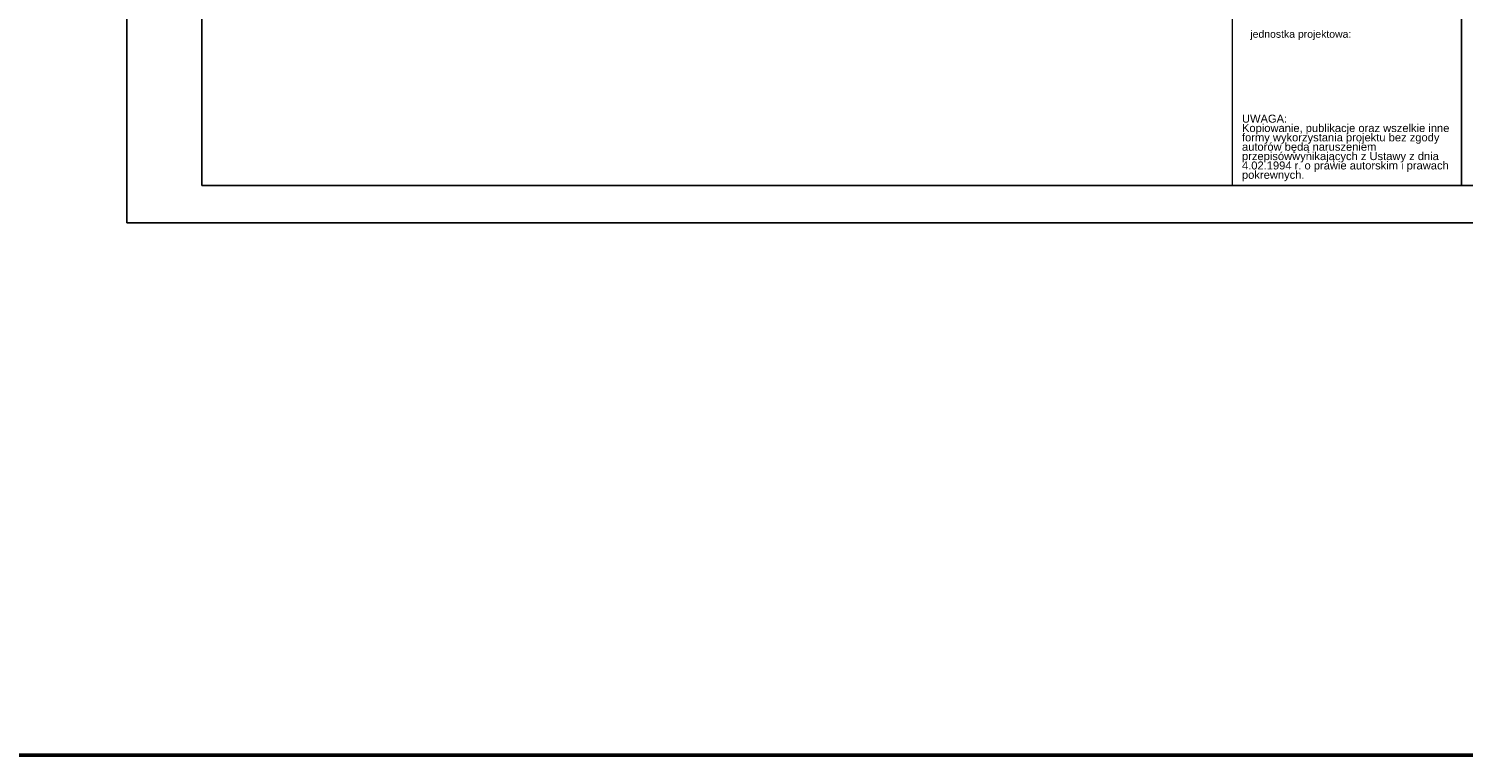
# Model space of a CAD drawing. Extents: x -558982 to 5119495, y -5290134 to 121759.
# Tile 216 of 256: x -446336 to -415714, y -40835 to -25337. Entities that reach past the tile are written whole.
import ezdxf

# ---------------------------------------------------------------- set-up
doc = ezdxf.new("R2010")
doc.units = 0
doc.header["$MEASUREMENT"] = 0
doc.layers.get('0').update_dxf_attribs({"color": 252})
doc.layers.add('$ IE TABELA', color=7, linetype='Continuous')
doc.layers.add('ARCH TABELA_Nr_Pióra__21', color=252, linetype='Continuous', lineweight=9)
doc.layers.add('ARCH TABELA_Nr_Pióra__7', color=252, linetype='Continuous', lineweight=13)
doc.styles.add('GENERATED_STYLE_7', font='arial.ttf')

# ---------------------------------------------------------------- blocks, each defined once
blk = doc.blocks.new('a3eee')
at = {"layer": '$ IE TABELA'}
for p, q in [((19730.8, 4176.8), (19730.8, 1206.8)), ((19890.8, 4096.8), (19890.8, 1286.8)), ((19890.8, 1286.8), (23840.8, 1286.8)), ((19730.8, 1206.8), (23930.8, 1206.8))]:
    blk.add_line(p, q, dxfattribs=at)

msp = doc.modelspace()

# ---------------------------------------------------------------- linework, layer by layer
at = {"color": 3, "lineweight": 50}
msp.add_lwpolyline([(-507121, 106506), (-325164, 106506), (-325164, -40835), (-507121, -40835)], close=True, dxfattribs=at)
at = {"layer": 'ARCH TABELA_Nr_Pióra__21', "color": 0, "linetype": 'Continuous'}
for p, q in [((-420643, -28681), (-420643, -22870)), ((-415750, -22870), (-415750, -28681)), ((-415750, -28681), (-415750, -23270)), ((-420643, -28681), (-415750, -28681)), ((-403143, -28681), (-415750, -28681))]:
    msp.add_line(p, q, dxfattribs=at)

# ---------------------------------------------------------------- block references
at = {"layer": '$ IE TABELA', "transparency": 33554687, "xscale": 10, "yscale": 10, "zscale": 10}
msp.add_blockref('a3eee', (-641551, -41549), dxfattribs=at)

# ---------------------------------------------------------------- texts
at = {"layer": 'ARCH TABELA_Nr_Pióra__7', "color": 0, "linetype": 'Continuous', "insert": (-420260, -25371), "char_height": 159.58, "attachment_point": 1, "style": 'GENERATED_STYLE_7'}
msp.add_mtext('{jednostka projektowa:}', dxfattribs=at)
at = {"layer": 'ARCH TABELA_Nr_Pióra__7', "color": 0, "linetype": 'Continuous', "insert": (-420438, -27171), "char_height": 170.213, "width": 4483.41, "attachment_point": 1, "line_spacing_factor": 0.703415, "style": 'GENERATED_STYLE_7'}
msp.add_mtext('{UWAGA:\\PKopiowanie, publikacje oraz wszelkie inne formy wykorzystania projektu bez zgody autorów będą naruszeniem przepisówwynikających z Ustawy z dnia 4.02.1994 r. o prawie autorskim i prawach pokrewnych.}', dxfattribs=at)

doc.saveas('drawing.dxf')
